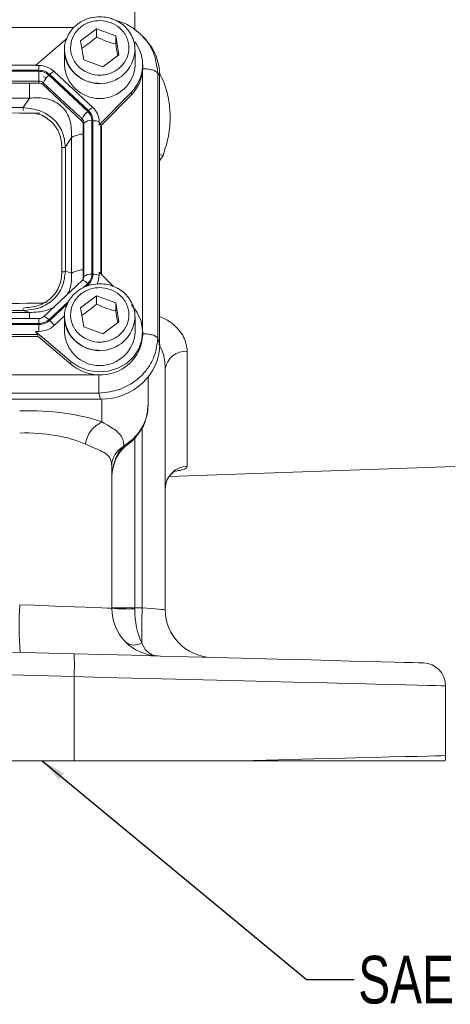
# Model space of a CAD drawing. Header units: inches. Extents: x 0.3 to 33.9, y 0.2 to 21.6.
# Tile 4 of 18: x 10 to 12.2, y 5 to 10.1. Entities that reach past the tile are written whole.
import ezdxf

# ---------------------------------------------------------------- set-up
doc = ezdxf.new("R2010")
doc.units = ezdxf.units.IN
doc.header["$MEASUREMENT"] = 0
doc.layers.add('SLD-0', color=7, linetype='Continuous', lineweight=15)
doc.styles.add('SLDTEXTSTYLE0', font='TXT', dxfattribs={"width": 0.75})
doc.dimstyles.new('SLDDIMSTYLE2', dxfattribs={"dimtxt": 0, "dimasz": 0.13, "dimexe": 0, "dimexo": 0.0625, "dimgap": 0, "dimtad": 0, "dimtih": 1, "dimtoh": 1, "dimdec": 0, "dimrnd": 1e-09, "dimzin": 0, "dimdsep": 46, "dimtxsty": 'Standard', "dimsah": 1, "dimcen": 0.09, "dimadec": 0, "dimazin": 0, "dimtfac": 0.13, "dimtdec": 0, "dimtofl": 0, "dimtmove": 0, "dimatfit": 3, "dimfxl": 1, "dimfrac": 2, "dimtolj": 1, "dimtzin": 0, "dimarcsym": 0})

msp = doc.modelspace()

# ---------------------------------------------------------------- linework, layer by layer
at = {"color": 8, "linetype": 'Continuous', "lineweight": 15}
for p, q in [((10.5888, 10.062), (10.5888, 11.3455)), ((10.269, 10.0727), (7.1658, 10.0727)), ((10.63, 8.4851), (10.63, 9.8544)), ((10.4111, 8.7816), (10.4111, 9.5652)), ((10.7192, 9.3749), (10.7372, 9.4029)), ((10.3184, 8.7089), (10.342, 8.7309)), ((10.3347, 8.716), (10.3463, 8.7269)), ((10.1387, 8.5412), (10.2426, 8.6382)), ((10.143, 8.5371), (10.2365, 8.6244)), ((10.0864, 8.5209), (10.0864, 8.5479)), ((10.4169, 8.1246), (10.4169, 8.0048)), ((10.6276, 7.9765), (10.6276, 7.0294)), ((10.5888, 7.0305), (10.5888, 7.9208))]:
    msp.add_line(p, q, dxfattribs=at)
at = {"color": 7, "linetype": 'Continuous', "lineweight": 15}
for p, q in [((10.3044, 10.0029), (10.3883, 10.0663)), ((10.3883, 10.0663), (10.4891, 10.0302)), ((10.3883, 10.0233), (10.3883, 10.0663)), ((10.4891, 10.0302), (10.506, 9.9306)), ((10.4891, 10.0302), (10.4891, 9.9872)), ((10.6334, 10.0217), (10.6284, 10.0274)), ((10.6459, 10.0101), (10.6346, 10.0226)), ((10.2317, 10.0136), (10.0686, 9.8741)), ((10.3213, 9.9033), (10.3044, 10.0029)), ((10.2202, 9.9553), (10.2203, 9.9618)), ((10.2202, 9.9553), (10.2202, 9.8771)), ((10.506, 9.9306), (10.4221, 9.8671)), ((10.5902, 9.8771), (10.5902, 9.9553)), ((10.0713, 9.8764), (7.3641, 9.8764)), ((10.0686, 9.8741), (10.0864, 9.8741)), ((10.0864, 9.8741), (10.0864, 9.8494)), ((10.4221, 9.8671), (10.3213, 9.9033)), ((10.6302, 9.8628), (10.6302, 9.8771)), ((10.0864, 9.8494), (7.349, 9.8494)), ((10.0864, 9.8437), (7.349, 9.8437)), ((10.0864, 9.7927), (10.0864, 9.8437)), ((10.1259, 9.8099), (10.1101, 9.815)), ((10.342, 9.6337), (10.1387, 9.8235)), ((10.3463, 9.6377), (10.143, 9.8275)), ((10.3691, 9.6536), (10.1658, 9.8434)), ((10.6301, 9.8575), (10.6302, 9.8628)), ((10.7088, 8.444), (10.7088, 9.8339)), ((10.7192, 9.8224), (10.7088, 9.8339)), ((10.7192, 8.4132), (10.7192, 9.8224)), ((10.0864, 9.7927), (7.349, 9.7927)), ((10.0864, 9.782), (7.349, 9.782)), ((10.0864, 9.782), (10.0864, 9.7927)), ((10.1069, 9.7741), (10.1095, 9.7837)), ((10.3102, 9.5843), (10.1069, 9.7741)), ((10.3127, 9.594), (10.1095, 9.7837)), ((10.4019, 9.5629), (10.5711, 9.7352)), ((10.4147, 9.5616), (10.5711, 9.7209)), ((10.5711, 9.7352), (10.5711, 9.7209)), ((10.0363, 9.7031), (7.3991, 9.7031)), ((10.0043, 9.6532), (10.0363, 9.7031)), ((10.0043, 9.6532), (7.4312, 9.6532)), ((10.3102, 9.5843), (10.3127, 9.594)), ((10.3187, 9.5652), (10.3223, 9.5725)), ((10.3187, 8.76), (10.3187, 9.5652)), ((10.3223, 8.7673), (10.3223, 9.5725)), ((10.3637, 8.7797), (10.3637, 9.5849)), ((10.3698, 8.7797), (10.3698, 9.5849)), ((10.4019, 9.5629), (10.4019, 9.5795)), ((10.4147, 9.5616), (10.4111, 9.5652)), ((10.4147, 8.778), (10.4147, 9.5616)), ((10.2251, 9.4471), (10.2571, 9.4969)), ((10.2571, 8.7853), (10.2571, 9.4969)), ((10.2069, 8.7916), (10.2069, 9.4433)), ((10.2251, 8.7954), (10.2251, 9.4471)), ((10.2251, 8.7954), (10.2571, 8.7853)), ((10.4019, 8.791), (10.4019, 8.7744)), ((10.4749, 8.7167), (10.4019, 8.791)), ((10.3133, 8.7466), (10.1101, 8.5568)), ((10.3192, 8.7545), (10.3169, 8.7474)), ((10.3191, 8.7543), (10.3186, 8.7533)), ((10.3187, 8.76), (10.3223, 8.7673)), ((10.1007, 8.6279), (10.1277, 8.6325)), ((10.3044, 8.6025), (10.3883, 8.6659)), ((10.3883, 8.6659), (10.4891, 8.6298)), ((10.3883, 8.6229), (10.3883, 8.6659)), ((10.4891, 8.6298), (10.506, 8.5302)), ((10.4891, 8.6298), (10.4891, 8.5868)), ((7.3991, 8.5792), (10.0363, 8.5792)), ((7.4312, 8.5892), (10.0043, 8.5892)), ((10.0363, 8.5792), (10.0043, 8.5892)), ((10.3213, 8.5029), (10.3044, 8.6025)), ((10.0864, 8.5479), (7.349, 8.5479)), ((7.349, 8.5209), (10.0864, 8.5209)), ((10.1658, 8.5105), (10.2208, 8.5618)), ((10.2202, 8.5549), (10.2203, 8.5614)), ((10.2202, 8.5549), (10.2202, 8.4768)), ((10.506, 8.5302), (10.4221, 8.4668)), ((10.5902, 8.4768), (10.5902, 8.5549)), ((7.349, 8.5152), (10.0864, 8.5152)), ((10.0686, 8.4798), (10.2532, 8.3219)), ((10.0864, 8.4798), (10.0686, 8.4798)), ((10.0864, 8.5152), (10.0864, 8.4798)), ((10.4221, 8.4668), (10.3213, 8.5029)), ((10.6302, 8.4624), (10.6302, 8.4768)), ((7.3529, 8.4536), (10.0825, 8.4536)), ((7.3568, 8.4642), (10.0786, 8.4642)), ((10.0786, 8.4642), (10.0825, 8.4536)), ((10.2532, 8.3076), (10.0825, 8.4536)), ((10.7088, 8.444), (10.7192, 8.4132)), ((10.864, 7.7725), (10.864, 8.3753)), ((10.2532, 8.3219), (10.2532, 8.3076)), ((10.7482, 7.02), (10.7482, 8.2814)), ((7.0392, 8.2525), (10.3963, 8.2525)), ((10.6582, 8.2311), (10.6582, 8.2399)), ((10.6582, 8.0909), (10.6582, 8.2311)), ((7.0254, 8.1245), (10.41, 8.1245)), ((7.0358, 8.1553), (10.3996, 8.1553)), ((10.41, 8.1245), (10.3996, 8.1553)), ((10.5315, 7.8787), (10.5263, 7.8735)), ((10.4682, 7.0273), (10.4682, 7.775)), ((10.7697, 7.7196), (12.2668, 7.7719)), ((10.5888, 7.0305), (10.4682, 7.0305)), ((10.6276, 7.0294), (10.5888, 7.0305)), ((10.2706, 6.7889), (8.7182, 6.8296)), ((8.7182, 6.7096), (10.2706, 6.669)), ((10.2706, 6.669), (10.2706, 6.2283)), ((12.2182, 6.2548), (12.2182, 6.621)), ((10.2706, 6.2283), (8.7182, 6.2283)), ((11.1417, 6.2283), (10.2706, 6.2283))]:
    msp.add_line(p, q, dxfattribs=at)
at = {"color": 8, "linetype": 'Continuous', "lineweight": 15, "flags": 128}
for points in [[(10.7372, 9.4029), (10.72, 9.4072), (10.7192, 9.4074)], [(10.3463, 8.7269), (10.3496, 8.7238), (10.3513, 8.7221)], [(10.1101, 8.5568), (10.1108, 8.5573), (10.113, 8.5576), (10.116, 8.557), (10.1196, 8.5555), (10.1239, 8.553), (10.1286, 8.5497), (10.1336, 8.5457), (10.1387, 8.5412)], [(10.5932, 7.9302), (10.5953, 7.9279), (10.5955, 7.9275)], [(10.5315, 7.8787), (10.5383, 7.8777), (10.5433, 7.8794), (10.5433, 7.8794)]]:
    msp.add_lwpolyline(points, dxfattribs=at)
at = {"color": 7, "linetype": 'Continuous', "lineweight": 15, "flags": 128}
for points in [[(10.2532, 8.3219), (10.296, 8.2931), (10.3448, 8.2744), (10.3969, 8.2668), (10.4495, 8.2708), (10.4996, 8.2861), (10.5446, 8.3118), (10.5819, 8.3467), (10.6094, 8.3886), (10.6258, 8.4354), (10.6301, 8.4845), (10.6219, 8.5332), (10.6019, 8.5787), (10.5711, 8.6187)], [(10.4682, 7.0273), (10.4623, 7.0275), (10.4448, 7.0282), (10.4161, 7.0293), (10.3768, 7.0309), (10.3279, 7.0328), (10.2705, 7.0351), (10.206, 7.0376), (10.1359, 7.0404), (10.0619, 7.0433), (9.9857, 7.0463)], [(10.7482, 7.02), (10.7459, 7.0201), (10.7391, 7.0207), (10.728, 7.0216), (10.7131, 7.0227), (10.6949, 7.0242), (10.6741, 7.0258), (10.6513, 7.0276), (10.6276, 7.0294)], [(12.1014, 6.741), (12.0951, 6.7412), (12.0766, 6.7416), (12.0457, 6.7425), (12.0028, 6.7436), (11.9482, 6.745), (11.8821, 6.7467), (11.8051, 6.7488), (11.7176, 6.751), (11.6202, 6.7536), (11.5136, 6.7564), (11.3984, 6.7594), (11.2755, 6.7626), (11.1456, 6.766), (11.0096, 6.7696), (10.8684, 6.7733), (10.7229, 6.7771), (10.5741, 6.781), (10.423, 6.7849), (10.2706, 6.7889)], [(10.2706, 6.669), (10.4247, 6.6652), (10.5775, 6.6614), (10.7283, 6.6577), (10.8759, 6.6541), (11.0197, 6.6505), (11.1587, 6.6471), (11.2921, 6.6438), (11.4191, 6.6407), (11.5389, 6.6378), (11.6508, 6.635), (11.7542, 6.6325), (11.8485, 6.6301), (11.933, 6.6281), (12.0073, 6.6262), (12.0709, 6.6247), (12.1235, 6.6234), (12.1648, 6.6224), (12.1944, 6.6216), (12.2122, 6.6212), (12.2182, 6.621)], [(12.2182, 6.2548), (12.2121, 6.2547), (12.194, 6.2542), (12.1638, 6.2535), (12.1219, 6.2525), (12.0683, 6.2511), (12.0036, 6.2496), (11.928, 6.2477), (11.8421, 6.2456), (11.7463, 6.2432), (11.6412, 6.2406), (11.5275, 6.2378), (11.4058, 6.2348), (11.277, 6.2317), (11.1417, 6.2283)]]:
    msp.add_lwpolyline(points, dxfattribs=at)
at = {"color": 7, "linetype": 'Continuous', "lineweight": 15}
for centre, radius, start, end in [((10.4297, 9.877), 0.2002, 314.9156, 37.3705), ((10.0871, 9.7577), 0.1163, 47.41, 90.3068), ((10.4052, 9.8859), 0.1852, 182.7192, 357.2808), ((10.2093, 9.7409), 0.1086, 130.5234, 156.7764), ((10.1958, 9.7761), 0.0737, 114.0485, 135.7259), ((10.4271, 9.8642), 0.2031, 315.1299, 357.2497), ((10.0866, 9.7589), 0.0338, 47.4107, 90.3063), ((10.0866, 9.752), 0.0301, 47.4102, 90.3066), ((10.4126, 9.5511), 0.1086, 130.5235, 156.7764), ((10.3991, 9.5863), 0.0737, 114.0488, 135.7256), ((10.3005, 9.5789), 0.1014, 0.3768, 47.4753), ((10.2925, 9.565), 0.0262, 0.3771, 47.475), ((10.2928, 9.5723), 0.0294, 0.3771, 47.4751), ((10.3566, 9.5334), 0.052, 82.2094, 131.2633), ((10.3719, 9.4986), 0.0863, 69.6238, 91.4048), ((10.3566, 8.7282), 0.052, 82.2101, 131.2626), ((10.3719, 8.6935), 0.0863, 69.6236, 91.4044), ((10.316, 8.743), 0.00441, 78.6955, 126.6388), ((10.2931, 8.7601), 0.0256, 330.8805, 359.9096), ((10.3027, 8.7745), 0.0993, 331.5283, 359.8977), ((10.0406, 8.4265), 0.1508, 33.8556, 47.1911), ((10.0871, 8.5962), 0.1163, 269.6931, 312.5897), ((10.4052, 8.4855), 0.1852, 182.7192, 357.2808), ((10.4121, 8.4703), 0.2182, 266.7038, 357.9341), ((10.8556, 8.2673), 0.1084, 85.5614, 172.5016), ((10.4039, 8.4859), 0.2335, 229.8033, 268.1238), ((10.4793, 7.8685), 0.15, 114.5912, 172.4368), ((10.5834, 7.7735), 0.1152, 119.7199, 179.2746), ((10.8671, 7.6536), 0.1189, 91.5049, 179.541), ((11.7792, 6.9369), 1.7969, 176.5122, 184.4876), ((10.7182, 7.0273), 0.25, 180, 268.5), ((10.5593, 8.2043), 1.1805, 265.5721, 271.428), ((15.8321, 6.881), 5.2066, 178.3662, 180.3831), ((10.9982, 7.02), 0.25, 180, 268.5), ((10.5862, 6.9084), 0.0736, 234.6842, 302.316), ((9.124, 6.729), 1.1482, 357.0056, 2.9944), ((12.0982, 6.621), 0.12, 0, 88.5), ((12.0982, 6.2548), 0.12, 347.2426, 0)]:
    msp.add_arc(centre, radius, start, end, dxfattribs=at)
at = {"color": 8, "linetype": 'Continuous', "lineweight": 15}
for centre, radius, start, end in [((10.4053, 9.9642), 0.1853, 182.7536, 356.2823), ((10.2979, 8.6909), 0.0596, 42.2432, 71.4608), ((10.2935, 8.7674), 0.0288, 332.9779, 359.9035), ((10.4053, 8.5638), 0.1853, 182.7536, 356.2823), ((10.5305, 7.8856), 0.0128, 250.8372, 306.5104)]:
    msp.add_arc(centre, radius, start, end, dxfattribs=at)
at = {"color": 7, "linetype": 'Continuous', "lineweight": 15}
for centre, major_axis, ratio, start_param, end_param in [((10.4004, 9.8135), (0.313, 0.0656), 0.927683, 6.091166, 6.782759), ((8.1434, 9.7793), (3.4384, -0.1121), 0.032567, 5.01757, 5.315642), ((10.3698, 9.5204), (0.0413, 0.0448), 0.170211, 6.275096, 6.798785), ((8.1434, 8.472), (3.4384, 0.1121), 0.032567, 0.964148, 1.401772), ((10.0335, 8.5002), (0.0452, -0.0412), 0.184584, 0.341071, 0.86476), ((10.4004, 8.4222), (0.313, -0.0656), 0.927683, 4.934566, 6.475204), ((9.9638, 7.8226), (0.6249, 0.0274), 0.383235, 0.743044, 1.519084), ((9.9682, 7.706), (0.4998, 0.0303), 0.478472, 0.730819, 1.506859), ((10.5932, 7.7008), (0, 0.2045), 0.611254, 0.565139, 1.570796), ((10.7182, 7.0273), (0.0065, 0.2499), 0.517444, 1.596976, 2.39489), ((10.5932, 7.0306), (0.0033, 0.25), 0.017441, 1.571481, 1.596748)]:
    msp.add_ellipse(centre, major_axis=major_axis, ratio=ratio, start_param=start_param, end_param=end_param, dxfattribs=at)
for points, knots in [([(10.4052, 10.1301), (10.3898, 10.1291), (10.3682, 10.1277), (10.3378, 10.1186), (10.313, 10.1078), (10.286, 10.0903), (10.2615, 10.067), (10.2406, 10.038), (10.2265, 10.0037), (10.2197, 9.9774), (10.2207, 9.9633), (10.2208, 9.962)], [0, 0, 0, 0, 0.16363, 0.229317, 0.338455, 0.452368, 0.575397, 0.705344, 0.841967, 0.985705, 1, 1, 1, 1]), ([(10.5894, 9.9522), (10.5893, 9.9634), (10.589, 9.9877), (10.577, 10.0236), (10.5571, 10.0576), (10.5305, 10.0857), (10.5017, 10.1056), (10.4739, 10.1182), (10.4427, 10.1278), (10.4196, 10.1292), (10.4052, 10.1301)], [0, 0, 0, 0, 0.119935, 0.2607519, 0.4003841, 0.5369884, 0.6648339, 0.7636019, 0.8523644, 1, 1, 1, 1]), ([(10.46, 10.1001), (10.4773, 10.0919), (10.5038, 10.0792), (10.5302, 10.0507), (10.546, 10.0253), (10.5558, 9.9972), (10.5602, 9.96), (10.5515, 9.9143), (10.5252, 9.8749), (10.4952, 9.85), (10.4679, 9.8353), (10.4379, 9.8262), (10.398, 9.822), (10.3491, 9.8302), (10.3068, 9.8547), (10.2802, 9.8827), (10.2644, 9.9082), (10.2547, 9.9362), (10.2502, 9.9734), (10.2589, 10.0191), (10.2852, 10.0586), (10.3152, 10.0835), (10.3425, 10.0982), (10.3725, 10.1072), (10.4126, 10.1119), (10.4413, 10.1047), (10.46, 10.1001)], [0, 0, 0, 0, 0.059864, 0.09209, 0.125, 0.15791, 0.190136, 0.25, 0.309864, 0.34209, 0.375, 0.40791, 0.440136, 0.5, 0.559864, 0.59209, 0.625, 0.65791, 0.690136, 0.75, 0.809864, 0.84209, 0.875, 0.90791, 0.940136, 1, 1, 1, 1]), ([(10.6348, 10.0224), (10.6187, 10.0378), (10.5866, 10.0684), (10.5368, 10.097), (10.504, 10.1058), (10.4928, 10.1088)], [0, 0, 0, 0, 0.399976, 0.795606, 1, 1, 1, 1]), ([(10.3109, 9.9644), (10.3237, 9.9727), (10.3496, 9.9897), (10.3753, 10.012), (10.3883, 10.0233)], [0, 0, 0, 0, 0.495551, 1, 1, 1, 1]), ([(10.3883, 10.0233), (10.4063, 10.0153), (10.44, 10.0003), (10.4735, 9.9913), (10.4891, 9.9872)], [0, 0, 0, 0, 0.534746, 1, 1, 1, 1]), ([(10.4891, 9.9872), (10.4922, 9.9674), (10.4955, 9.9455), (10.4989, 9.9272), (10.4992, 9.9254)], [0, 0, 0, 0, 0.9011946, 1, 1, 1, 1]), ([(10.2208, 9.962), (10.2209, 9.9496), (10.2212, 9.924), (10.2334, 9.8869), (10.2534, 9.8529), (10.28, 9.8248), (10.3088, 9.8049), (10.3365, 9.7923), (10.3678, 9.7827), (10.3908, 9.7813), (10.4052, 9.7804)], [0, 0, 0, 0, 0.131337, 0.27033, 0.408153, 0.542988, 0.669177, 0.766665, 0.854278, 1, 1, 1, 1]), ([(10.0864, 9.8494), (10.097, 9.8484), (10.1182, 9.8464), (10.1348, 9.8338), (10.143, 9.8275)], [0, 0, 0, 0, 0.499999, 1, 1, 1, 1]), ([(10.0864, 9.8437), (10.0962, 9.8428), (10.1158, 9.8409), (10.1311, 9.8293), (10.1387, 9.8235)], [0, 0, 0, 0, 0.4999995, 1, 1, 1, 1]), ([(10.7088, 9.8339), (10.7063, 9.8371), (10.7012, 9.8435), (10.6824, 9.8512), (10.6581, 9.8565), (10.6394, 9.8572), (10.6301, 9.8575)], [0, 0, 0, 0, 0.250002, 0.500002, 0.75, 1, 1, 1, 1]), ([(10.2571, 9.4969), (10.2572, 9.5278), (10.2574, 9.5736), (10.2329, 9.6279), (10.206, 9.6612), (10.1708, 9.6858), (10.1144, 9.7071), (10.0677, 9.7047), (10.0363, 9.7031)], [0, 0, 0, 0, 0.257397, 0.381602, 0.5, 0.618394, 0.742603, 1, 1, 1, 1]), ([(10.2251, 9.4471), (10.222, 9.4739), (10.2173, 9.5143), (10.1902, 9.5625), (10.1629, 9.5942), (10.1289, 9.6198), (10.077, 9.6453), (10.0332, 9.6501), (10.0043, 9.6532)], [0, 0, 0, 0, 0.248978, 0.37606, 0.5, 0.623945, 0.751023, 1, 1, 1, 1]), ([(10.342, 9.6337), (10.3482, 9.6266), (10.3606, 9.6123), (10.3626, 9.594), (10.3637, 9.5849)], [0, 0, 0, 0, 0.5000012, 1, 1, 1, 1]), ([(10.3463, 9.6377), (10.353, 9.63), (10.3665, 9.6146), (10.3687, 9.5948), (10.3698, 9.5849)], [0, 0, 0, 0, 0.500002, 1, 1, 1, 1]), ([(10.2069, 9.4433), (10.2087, 9.4434), (10.2124, 9.4435), (10.2175, 9.4443), (10.222, 9.4454), (10.2241, 9.4465), (10.2251, 9.4471)], [0, 0, 0, 0, 0.249999, 0.499999, 0.749994, 1, 1, 1, 1]), ([(10.0043, 8.5892), (10.0332, 8.5918), (10.077, 8.5957), (10.1289, 8.6208), (10.1629, 8.6462), (10.1902, 8.6781), (10.2173, 8.7268), (10.222, 8.768), (10.2251, 8.7954)], [0, 0, 0, 0, 0.248977, 0.376059, 0.5, 0.623945, 0.751023, 1, 1, 1, 1]), ([(10.0043, 8.6024), (10.0312, 8.6047), (10.0717, 8.608), (10.12, 8.6308), (10.1514, 8.6543), (10.1764, 8.6836), (10.2009, 8.7286), (10.2045, 8.7664), (10.2069, 8.7916)], [0, 0, 0, 0, 0.250062, 0.376147, 0.5, 0.62379, 0.749939, 1, 1, 1, 1]), ([(10.2069, 8.7916), (10.2087, 8.7916), (10.2124, 8.7917), (10.2175, 8.7925), (10.222, 8.7937), (10.2241, 8.7948), (10.2251, 8.7954)], [0, 0, 0, 0, 0.249999, 0.499998, 0.750005, 1, 1, 1, 1]), ([(10.2347, 8.6731), (10.2399, 8.683), (10.2588, 8.7186), (10.2578, 8.7573), (10.2571, 8.7853)], [0, 0, 0, 0, 0.276861, 1, 1, 1, 1]), ([(10.3637, 8.7797), (10.3626, 8.7706), (10.3606, 8.7523), (10.3482, 8.7381), (10.342, 8.7309)], [0, 0, 0, 0, 0.500001, 1, 1, 1, 1]), ([(10.3698, 8.7797), (10.3687, 8.7698), (10.3665, 8.7501), (10.353, 8.7346), (10.3463, 8.7269)], [0, 0, 0, 0, 0.500001, 1, 1, 1, 1]), ([(10.4052, 8.7297), (10.3898, 8.7287), (10.3682, 8.7273), (10.3378, 8.7182), (10.313, 8.7075), (10.286, 8.6899), (10.2615, 8.6667), (10.2406, 8.6376), (10.2265, 8.6033), (10.2197, 8.5771), (10.2207, 8.5629), (10.2208, 8.5616)], [0, 0, 0, 0, 0.16363, 0.229317, 0.338455, 0.452368, 0.575397, 0.705344, 0.841967, 0.985705, 1, 1, 1, 1]), ([(10.5894, 8.5518), (10.5893, 8.563), (10.589, 8.5873), (10.577, 8.6233), (10.5571, 8.6573), (10.5305, 8.6853), (10.5017, 8.7052), (10.4739, 8.7179), (10.4427, 8.7274), (10.4196, 8.7288), (10.4052, 8.7297)], [0, 0, 0, 0, 0.119935, 0.260752, 0.400385, 0.536988, 0.664834, 0.763602, 0.852364, 1, 1, 1, 1]), ([(10.46, 8.6997), (10.4773, 8.6915), (10.5038, 8.6788), (10.5302, 8.6503), (10.546, 8.6249), (10.5558, 8.5969), (10.5602, 8.5596), (10.5515, 8.5139), (10.5252, 8.4745), (10.4952, 8.4496), (10.4679, 8.4349), (10.4379, 8.4258), (10.398, 8.4216), (10.3491, 8.4298), (10.3068, 8.4543), (10.2802, 8.4823), (10.2644, 8.5078), (10.2547, 8.5358), (10.2502, 8.5731), (10.2589, 8.6188), (10.2852, 8.6582), (10.3152, 8.6831), (10.3425, 8.6978), (10.3725, 8.7068), (10.4126, 8.7115), (10.4413, 8.7044), (10.46, 8.6997)], [0, 0, 0, 0, 0.059864, 0.09209, 0.125, 0.15791, 0.190136, 0.25, 0.309864, 0.34209, 0.375, 0.40791, 0.440136, 0.5, 0.559864, 0.59209, 0.625, 0.65791, 0.690136, 0.75, 0.809864, 0.84209, 0.875, 0.90791, 0.940136, 1, 1, 1, 1]), ([(10.0363, 8.5792), (10.068, 8.5801), (10.1119, 8.5814), (10.1511, 8.6001), (10.1619, 8.6052)], [0, 0, 0, 0, 0.72314, 1, 1, 1, 1]), ([(10.3109, 8.564), (10.3237, 8.5724), (10.3496, 8.5893), (10.3753, 8.6117), (10.3883, 8.6229)], [0, 0, 0, 0, 0.495552, 1, 1, 1, 1]), ([(10.3883, 8.6229), (10.4063, 8.6149), (10.44, 8.5999), (10.4735, 8.591), (10.4891, 8.5868)], [0, 0, 0, 0, 0.5347461, 1, 1, 1, 1]), ([(10.4891, 8.5868), (10.4922, 8.567), (10.4955, 8.5451), (10.4989, 8.5268), (10.4992, 8.525)], [0, 0, 0, 0, 0.9011946, 1, 1, 1, 1]), ([(10.1099, 8.5568), (10.1098, 8.5567), (10.1084, 8.5548), (10.1041, 8.5523), (10.0978, 8.5494), (10.0917, 8.5481), (10.0878, 8.5479), (10.0864, 8.5479)], [0, 0, 0, 0, 0.032115, 0.319523, 0.567065, 0.852733, 1, 1, 1, 1]), ([(10.1387, 8.5412), (10.1311, 8.5354), (10.1158, 8.5238), (10.0962, 8.5219), (10.0864, 8.5209)], [0, 0, 0, 0, 0.5, 1, 1, 1, 1]), ([(10.143, 8.5371), (10.1348, 8.5308), (10.1182, 8.5183), (10.097, 8.5162), (10.0864, 8.5152)], [0, 0, 0, 0, 0.5, 1, 1, 1, 1]), ([(10.2208, 8.5616), (10.2209, 8.5492), (10.2212, 8.5236), (10.2334, 8.4865), (10.2534, 8.4525), (10.28, 8.4245), (10.3088, 8.4045), (10.3365, 8.3919), (10.3678, 8.3824), (10.3908, 8.3809), (10.4052, 8.38)], [0, 0, 0, 0, 0.131338, 0.27033, 0.408153, 0.542987, 0.669177, 0.766665, 0.854278, 1, 1, 1, 1]), ([(10.3996, 8.1553), (10.4385, 8.1599), (10.4987, 8.167), (10.5705, 8.2037), (10.6194, 8.2408), (10.659, 8.2863), (10.6978, 8.3528), (10.7045, 8.4081), (10.7088, 8.444)], [0, 0, 0, 0, 0.240418, 0.371173, 0.5, 0.62883, 0.759581, 1, 1, 1, 1]), ([(10.6301, 8.4677), (10.6394, 8.4673), (10.6581, 8.4666), (10.6824, 8.4614), (10.7012, 8.4537), (10.7063, 8.4472), (10.7088, 8.444)], [0, 0, 0, 0, 0.2500005, 0.5000001, 0.7500002, 1, 1, 1, 1]), ([(10.3996, 8.1553), (10.3996, 8.1609), (10.3996, 8.1721), (10.3996, 8.1973), (10.3996, 8.2253), (10.3996, 8.2434), (10.3996, 8.2524)], [0, 0, 0, 0, 0.250001, 0.5, 0.749999, 1, 1, 1, 1]), ([(10.5948, 7.9281), (10.6012, 7.9354), (10.6194, 7.9563), (10.6396, 7.9952), (10.6554, 8.0428), (10.6571, 8.0745), (10.6579, 8.0905)], [0, 0, 0, 0, 0.161594, 0.462098, 0.729063, 1, 1, 1, 1]), ([(10.5315, 7.8787), (10.5308, 7.8877), (10.5291, 7.9085), (10.516, 7.9356), (10.4916, 7.9598), (10.4588, 7.9813), (10.4309, 7.997), (10.4169, 8.0048)], [0, 0, 0, 0, 0.171643, 0.396296, 0.624261, 0.810867, 1, 1, 1, 1]), ([(10.5932, 7.9302), (10.5921, 7.929), (10.5741, 7.9094), (10.5521, 7.8936), (10.5315, 7.8787)], [0, 0, 0, 0, 0.061953, 1, 1, 1, 1]), ([(10.5432, 7.8797), (10.5476, 7.8829), (10.5658, 7.8963), (10.5843, 7.9123), (10.595, 7.9271), (10.5955, 7.9277)], [0, 0, 0, 0, 0.232748, 0.965244, 1, 1, 1, 1]), ([(10.3307, 7.8882), (10.3467, 7.8812), (10.3792, 7.8671), (10.4189, 7.8503), (10.449, 7.8307), (10.4657, 7.8063), (10.4674, 7.7846), (10.4682, 7.775)], [0, 0, 0, 0, 0.191641, 0.387773, 0.602568, 0.823877, 1, 1, 1, 1]), ([(10.4682, 7.7008), (10.4684, 7.7089), (10.4691, 7.7348), (10.4768, 7.7766), (10.4945, 7.8217), (10.5155, 7.8546), (10.5321, 7.8698), (10.5381, 7.8753)], [0, 0, 0, 0, 0.125935, 0.403851, 0.658277, 0.87726, 1, 1, 1, 1]), ([(10.536, 7.8736), (10.5378, 7.8752), (10.5401, 7.8772), (10.5427, 7.8789), (10.5432, 7.8792)], [0, 0, 0, 0, 0.806619, 1, 1, 1, 1]), ([(10.7494, 7.6573), (10.7492, 7.6613), (10.7484, 7.6762), (10.7566, 7.6997), (10.7706, 7.7231), (10.7865, 7.7387), (10.7988, 7.7469), (10.8048, 7.7495), (10.8043, 7.7493), (10.8042, 7.7492)], [0, 0, 0, 0, 0.080403, 0.295871, 0.483283, 0.649808, 0.797127, 0.930477, 1, 1, 1, 1]), ([(10.7482, 7.02), (10.7483, 7.0126), (10.7485, 7.0051), (10.7485, 7.0084), (10.7485, 7.0084)], [0, 0, 0, 0, 0.99997, 1, 1, 1, 1]), ([(10.6256, 6.8462), (10.6339, 6.8292), (10.6428, 6.8111), (10.6628, 6.7929), (10.6759, 6.7848), (10.6918, 6.7798), (10.7006, 6.7783), (10.7054, 6.7777), (10.7082, 6.7775), (10.7097, 6.7775), (10.7106, 6.7774), (10.711, 6.7774), (10.7112, 6.7774), (10.7114, 6.7774), (10.7115, 6.7774), (10.7117, 6.7774)], [0, 0, 0, 0, 0.426251, 0.457293, 0.712383, 0.842295, 0.912355, 0.951016, 0.972553, 0.984601, 0.991356, 0.995145, 0.996107, 0.996742, 1, 1, 1, 1]), ([(12.2152, 6.2283), (12.2125, 6.2283), (12.2072, 6.2283), (12.165, 6.2283), (12.1011, 6.2283), (12.0131, 6.2283), (11.9018, 6.2283), (11.7694, 6.2283), (11.602, 6.2283), (11.3957, 6.2283), (11.2263, 6.2283), (11.1417, 6.2283)], [0, 0, 0, 0, 0.110362, 0.213754, 0.317476, 0.420866, 0.524226, 0.627917, 0.731274, 0.865638, 1, 1, 1, 1])]:
    msp.add_open_spline(points, degree=3, knots=knots, dxfattribs=at)
at = {"color": 8, "linetype": 'Continuous', "lineweight": 15}
for points, knots in [([(10.7088, 9.8339), (10.7043, 9.8706), (10.6973, 9.9273), (10.6637, 9.989), (10.6417, 10.0128), (10.6334, 10.0217)], [0, 0, 0, 0, 0.535497, 0.826735, 1, 1, 1, 1]), ([(10.7372, 9.4029), (10.7478, 9.4359), (10.7693, 9.5028), (10.7769, 9.6034), (10.7676, 9.6994), (10.7481, 9.7755), (10.7259, 9.8188), (10.718, 9.8343)], [0, 0, 0, 0, 0.23749, 0.482376, 0.681628, 0.886538, 1, 1, 1, 1]), ([(10.0363, 9.7031), (10.0363, 9.7117), (10.0363, 9.729), (10.0363, 9.7567), (10.0363, 9.7746), (10.0363, 9.782)], [0, 0, 0, 0, 0.368963, 0.737928, 1, 1, 1, 1]), ([(10.0043, 9.6388), (10.0043, 9.6403), (10.0043, 9.6437), (10.0043, 9.6487), (10.0043, 9.6517), (10.0043, 9.6532)], [0, 0, 0, 0, 0.289888, 0.644936, 1, 1, 1, 1]), ([(10.2069, 9.4433), (10.2045, 9.4685), (10.2009, 9.5063), (10.1764, 9.5513), (10.1514, 9.5808), (10.1198, 9.6034), (10.0933, 9.6186), (10.0766, 9.6208), (10.0732, 9.6213)], [0, 0, 0, 0, 0.319941, 0.481261, 0.639724, 0.798107, 0.959508, 1, 1, 1, 1]), ([(10.2571, 9.4969), (10.2631, 9.5), (10.275, 9.5061), (10.2969, 9.5124), (10.3127, 9.5145), (10.3187, 9.5152)], [0, 0, 0, 0, 0.383143, 0.766285, 1, 1, 1, 1]), ([(10.2571, 8.7853), (10.2631, 8.7884), (10.275, 8.7946), (10.2969, 8.8008), (10.3127, 8.8029), (10.3187, 8.8037)], [0, 0, 0, 0, 0.383142, 0.766285, 1, 1, 1, 1]), ([(10.0043, 8.5892), (10.0043, 8.5896), (10.0043, 8.5905), (10.0043, 8.5932), (10.0043, 8.5957), (10.0043, 8.5969)], [0, 0, 0, 0, 0.355062, 0.710113, 1, 1, 1, 1]), ([(10.0363, 8.5479), (10.0363, 8.5499), (10.0363, 8.5597), (10.0363, 8.5716), (10.0363, 8.5767), (10.0363, 8.5792)], [0, 0, 0, 0, 0.1169133, 0.5584565, 1, 1, 1, 1]), ([(10.864, 8.3753), (10.8605, 8.4005), (10.8551, 8.4387), (10.8217, 8.4873), (10.7972, 8.5113), (10.7654, 8.5352), (10.7447, 8.5502), (10.7201, 8.5561), (10.7192, 8.5563)], [0, 0, 0, 0, 0.362179, 0.550651, 0.738841, 0.760501, 0.990963, 1, 1, 1, 1]), ([(10.7157, 8.4124), (10.7244, 8.3948), (10.7452, 8.3526), (10.7471, 8.3076), (10.7482, 8.2814)], [0, 0, 0, 0, 0.418306, 1, 1, 1, 1]), ([(10.6582, 8.0909), (10.6556, 8.0655), (10.6505, 8.0149), (10.6202, 7.9615), (10.5981, 7.9358), (10.5932, 7.9302)], [0, 0, 0, 0, 0.440118, 0.8775, 1, 1, 1, 1]), ([(10.8056, 7.7472), (10.8145, 7.7487), (10.8417, 7.7534), (10.8603, 7.7623), (10.863, 7.7698), (10.864, 7.7725)], [0, 0, 0, 0, 0.23421, 0.722093, 1, 1, 1, 1])]:
    msp.add_open_spline(points, degree=3, knots=knots, dxfattribs=at)

# ---------------------------------------------------------------- texts
at = {"layer": 'SLD-0', "insert": (11.76, 5.205), "char_height": 0.25, "attachment_point": 1, "style": 'SLDTEXTSTYLE0'}
msp.add_mtext('SAE 8-BOLT MOUNTING PAD', dxfattribs=at)

# ---------------------------------------------------------------- leaders
at = {"layer": 'SLD-0'}
msp.add_leader([(10.1042, 6.2283), (11.4893, 5.081), (11.7393, 5.081)], dimstyle='SLDDIMSTYLE2', dxfattribs=at)

doc.saveas('drawing.dxf')
